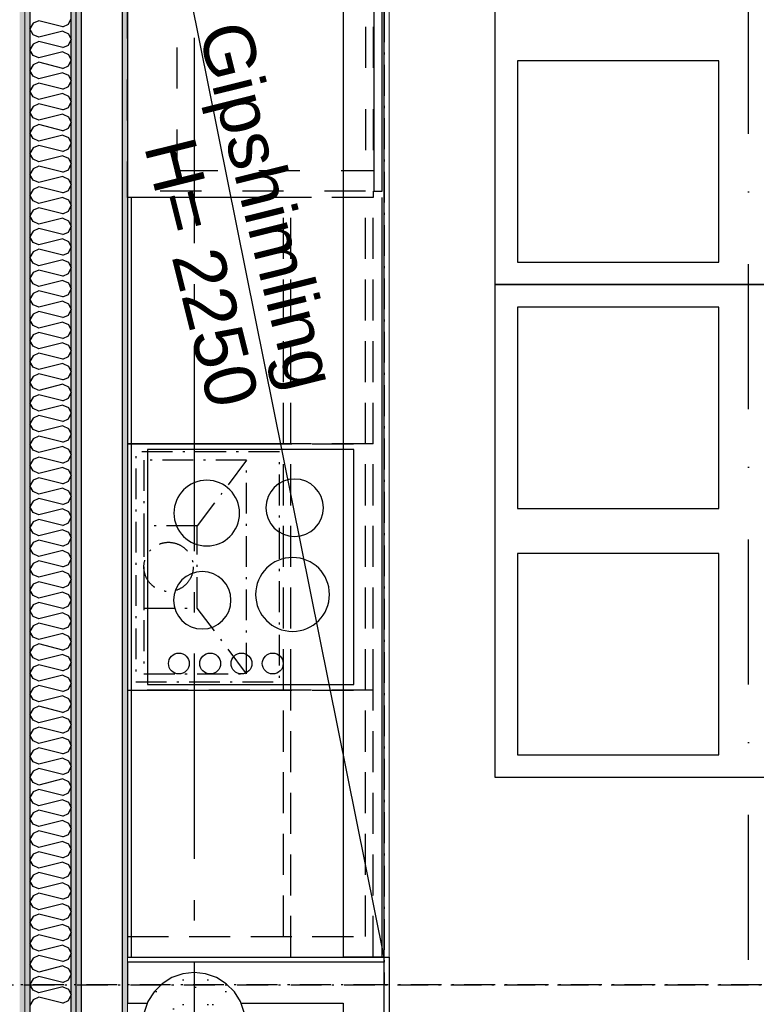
# Model space of a CAD drawing. Header units: millimetres. Extents: x -117798 to 93698, y -182207 to 252400.
# Tile 247 of 256: x -67898 to -66104, y -8369 to -5972. Entities that reach past the tile are written whole.
import ezdxf
from ezdxf.enums import TextEntityAlignment as Align

# ---------------------------------------------------------------- set-up
doc = ezdxf.new("R2010")
doc.units = ezdxf.units.MM
doc.header["$LTSCALE"] = 0.5
doc.header["$MEASUREMENT"] = 0
for name, pattern in [('Akselinje', [1500, 1000, -200, 100, -200]), ('Over snittplan', [260, 150, -50, 10, -50]), ('PLINE', [0]), ('Prikk & stiplet', [1340.555525, 705.555534, -352.777767, 0, -282.222223]), ('Stipling', [400, 200, -200]), ('Under snittplan', [300, 200, -100])]:
    doc.linetypes.add(name, pattern=pattern)
for name, color, linetype in [('222- Søyler', 7, 'Continuous'), ('222- Søyler  (Skravur)', 7, 'Continuous'), ('223- Bjelker', 7, 'Continuous'), ('242- Ikke-bærende innervegger (Skravur)(Nye konstruksjoner)', 7, 'Continuous'), ('242- Ikke-bærende innervegger(Nye konstruksjoner)', 7, 'Continuous'), ('245- Skjørt (Skravur)(Nye konstruksjoner)', 7, 'Continuous'), ('245- Skjørt(Nye konstruksjoner)', 7, 'Continuous'), ('246- Kledning og overflate (innervegger)(Nye konstruksjoner)', 7, 'Continuous'), ('256- Faste himlinger og overflatebehandling(Nye konstruksjoner)', 7, 'Continuous'), ('273- Kjøkkeninnredning(Nye konstruksjoner)', 7, 'Continuous'), ('82-- Modullinjer', 7, 'Continuous'), ('852- Snittmarkør', 7, 'Continuous'), ('862- M___Nettoareal(Nye konstruksjoner)', 7, 'Continuous'), ('862- M___Nettoareal(Polylinje)(Nye konstruksjoner)', 7, 'Continuous'), ('862- M___Nettoareal(Tekst)(Nye konstruksjoner)', 7, 'Continuous')]:
    doc.layers.add(name, color=color, linetype=linetype)
doc.layers.add('236- Innvendig kledning og overflate(Nye konstruksjoner)', color=7, linetype='Continuous', lineweight=0)
doc.styles.add('GENERATED_STYLE_1', font='arial.ttf')
doc.styles.add('GENERATED_STYLE_4', font='arial.ttf')
pattern_1 = [(270, (0, 0), (86.60254, 0), [0, -50]), (270, (43.3, -25), (86.60254, 0), [0, -50])]
pattern_2 = [(180, (0, 0), (0, 86.60254), [0, -50]), (180, (-25, -43.3), (0, 86.60254), [0, -50])]
pattern_3 = [(90, (0, 0), (-86.60254, 0), [0, -50]), (90, (-43.3, 25), (-86.60254, 0), [0, -50])]

# ---------------------------------------------------------------- blocks, each defined once
blk = doc.blocks.new('Personal_A-203_8', base_point=(-63784.6, -7535.4))
at = {"layer": '862- M___Nettoareal(Polylinje)(Nye konstruksjoner)', "linetype": 'PLINE', "flags": 128}
blk.add_lwpolyline([(-67635.7, -5151.9), (-67635.7, -8254.4), (-66998.2, -8254.4), (-66998.2, -8579.4), (-67635.7, -8579.4), (-67635.7, -11724.4), (-66998.2, -11724.4), (-66998.2, -11954.4), (-61678.2, -11954.4), (-61678.2, -11916.9), (-61540.7, -11916.9), (-61540.7, -8516.9), (-61678.2, -8516.9), (-61678.2, -8316.9), (-61540.7, -8316.9), (-61540.7, -4916.9), (-61678.2, -4916.9), (-61678.2, -4716.9), (-61540.7, -4716.9), (-61540.7, -3686.9), (-66305.1, -3686.9), (-67007.4, -5151.9)], close=True, dxfattribs=at)
at = {"layer": '862- M___Nettoareal(Tekst)(Nye konstruksjoner)', "style": 'GENERATED_STYLE_1'}
for tag, height, p in [('DUMMY_862', 150, (-63902.5, -7129.5)), ('ROOM_NAME', 150, (-63902.5, -7975.7)), ('DUMMY_861', 100, (-64059.6, -7575.4)), ('ROOM_NUMBER', 100, (-64059.6, -7964.2)), ('DUMMY_863', 100, (-63666.7, -7941.4))]:
    blk.add_attdef(tag, text='', height=height, rotation=90, dxfattribs=at).set_placement(p, align=Align.TOP_LEFT)
blk = doc.blocks.new('*X259')
at = {"layer": '242- Ikke-bærende innervegger (Skravur)(Nye konstruksjoner)', "linetype": 'PLINE'}
for p, q in [((-67779.7, -5983), (-67773.2, -5969.1)), ((-67865.5, -5980.6), (-67873.2, -5994.4)), ((-67851.9, -5974.5), (-67865.5, -5980.6)), ((-67793.2, -5989.1), (-67851.9, -5974.5)), ((-67793.2, -5989.1), (-67779.7, -5983)), ((-67865.5, -6008.3), (-67873.2, -5994.4)), ((-67851.9, -6014.4), (-67865.5, -6008.3)), ((-67793.2, -5999.8), (-67851.9, -6014.4)), ((-67793.2, -5999.8), (-67779.7, -6005.9)), ((-67779.7, -6005.9), (-67773.2, -6019.7)), ((-67865.5, -6031.2), (-67873.2, -6045)), ((-67851.9, -6025), (-67865.5, -6031.2)), ((-67793.2, -6039.7), (-67851.9, -6025)), ((-67793.2, -6039.7), (-67779.7, -6033.5)), ((-67779.7, -6033.5), (-67773.2, -6019.7)), ((-67865.5, -6058.8), (-67873.2, -6045)), ((-67851.9, -6065), (-67865.5, -6058.8)), ((-67793.2, -6050.3), (-67851.9, -6065)), ((-67793.2, -6050.3), (-67779.7, -6056.5)), ((-67779.7, -6056.5), (-67773.2, -6070.3)), ((-67865.5, -6081.8), (-67873.2, -6095.6)), ((-67851.9, -6075.6), (-67865.5, -6081.8)), ((-67793.2, -6090.3), (-67851.9, -6075.6)), ((-67793.2, -6090.3), (-67779.7, -6084.1)), ((-67779.7, -6084.1), (-67773.2, -6070.3)), ((-67865.5, -6109.4), (-67873.2, -6095.6)), ((-67851.9, -6115.6), (-67865.5, -6109.4)), ((-67793.2, -6100.9), (-67851.9, -6115.6)), ((-67793.2, -6100.9), (-67779.7, -6107.1)), ((-67779.7, -6107.1), (-67773.2, -6120.9)), ((-67865.5, -6132.4), (-67873.2, -6146.2)), ((-67851.9, -6126.2), (-67865.5, -6132.4)), ((-67793.2, -6140.9), (-67851.9, -6126.2)), ((-67793.2, -6140.9), (-67779.7, -6134.7)), ((-67779.7, -6134.7), (-67773.2, -6120.9)), ((-67865.5, -6160), (-67873.2, -6146.2)), ((-67851.9, -6166.2), (-67865.5, -6160)), ((-67793.2, -6151.5), (-67851.9, -6166.2)), ((-67793.2, -6151.5), (-67779.7, -6157.7)), ((-67779.7, -6157.7), (-67773.2, -6171.5)), ((-67865.5, -6183), (-67873.2, -6196.8)), ((-67851.9, -6176.8), (-67865.5, -6183)), ((-67793.2, -6191.5), (-67851.9, -6176.8)), ((-67793.2, -6191.5), (-67779.7, -6185.3)), ((-67779.7, -6185.3), (-67773.2, -6171.5)), ((-67865.5, -6210.6), (-67873.2, -6196.8)), ((-67793.2, -6202.1), (-67851.9, -6216.8)), ((-67793.2, -6202.1), (-67779.7, -6208.3)), ((-67779.7, -6208.3), (-67773.2, -6222.1)), ((-67865.5, -6233.6), (-67873.2, -6247.4)), ((-67851.9, -6216.8), (-67865.5, -6210.6)), ((-67851.9, -6227.4), (-67865.5, -6233.6)), ((-67793.2, -6242.1), (-67851.9, -6227.4)), ((-67779.7, -6235.9), (-67773.2, -6222.1)), ((-67865.5, -6261.2), (-67873.2, -6247.4)), ((-67793.2, -6252.7), (-67851.9, -6267.3)), ((-67793.2, -6242.1), (-67779.7, -6235.9)), ((-67793.2, -6252.7), (-67779.7, -6258.8)), ((-67851.9, -6267.3), (-67865.5, -6261.2)), ((-67851.9, -6278), (-67865.5, -6284.1)), ((-67793.2, -6292.6), (-67851.9, -6278)), ((-67779.7, -6258.8), (-67773.2, -6272.7)), ((-67779.7, -6286.5), (-67773.2, -6272.7)), ((-67865.5, -6284.1), (-67873.2, -6298)), ((-67865.5, -6311.8), (-67873.2, -6298)), ((-67793.2, -6303.3), (-67851.9, -6317.9)), ((-67793.2, -6292.6), (-67779.7, -6286.5)), ((-67793.2, -6303.3), (-67779.7, -6309.4)), ((-67851.9, -6317.9), (-67865.5, -6311.8)), ((-67851.9, -6328.6), (-67865.5, -6334.7)), ((-67793.2, -6343.2), (-67851.9, -6328.6)), ((-67779.7, -6309.4), (-67773.2, -6323.2)), ((-67779.7, -6337.1), (-67773.2, -6323.2)), ((-67865.5, -6334.7), (-67873.2, -6348.5)), ((-67865.5, -6362.4), (-67873.2, -6348.5)), ((-67793.2, -6343.2), (-67779.7, -6337.1)), ((-67851.9, -6368.5), (-67865.5, -6362.4)), ((-67793.2, -6353.9), (-67851.9, -6368.5)), ((-67793.2, -6353.9), (-67779.7, -6360)), ((-67779.7, -6360), (-67773.2, -6373.8)), ((-67779.7, -6387.6), (-67773.2, -6373.8)), ((-67865.5, -6385.3), (-67873.2, -6399.1)), ((-67865.5, -6412.9), (-67873.2, -6399.1)), ((-67851.9, -6379.1), (-67865.5, -6385.3)), ((-67793.2, -6393.8), (-67851.9, -6379.1)), ((-67793.2, -6393.8), (-67779.7, -6387.6)), ((-67851.9, -6419.1), (-67865.5, -6412.9)), ((-67793.2, -6404.4), (-67851.9, -6419.1)), ((-67793.2, -6404.4), (-67779.7, -6410.6)), ((-67779.7, -6410.6), (-67773.2, -6424.4)), ((-67779.7, -6438.2), (-67773.2, -6424.4)), ((-67865.5, -6435.9), (-67873.2, -6449.7)), ((-67851.9, -6429.7), (-67865.5, -6435.9)), ((-67793.2, -6444.4), (-67851.9, -6429.7)), ((-67793.2, -6444.4), (-67779.7, -6438.2)), ((-67865.5, -6463.5), (-67873.2, -6449.7)), ((-67851.9, -6469.7), (-67865.5, -6463.5)), ((-67793.2, -6455), (-67851.9, -6469.7)), ((-67793.2, -6455), (-67779.7, -6461.2)), ((-67779.7, -6461.2), (-67773.2, -6475)), ((-67865.5, -6486.5), (-67873.2, -6500.3)), ((-67851.9, -6480.3), (-67865.5, -6486.5)), ((-67793.2, -6495), (-67851.9, -6480.3)), ((-67793.2, -6495), (-67779.7, -6488.8)), ((-67779.7, -6488.8), (-67773.2, -6475)), ((-67865.5, -6514.1), (-67873.2, -6500.3)), ((-67851.9, -6520.3), (-67865.5, -6514.1)), ((-67793.2, -6505.6), (-67851.9, -6520.3)), ((-67793.2, -6505.6), (-67779.7, -6511.8)), ((-67779.7, -6511.8), (-67773.2, -6525.6)), ((-67865.5, -6537.1), (-67873.2, -6550.9)), ((-67851.9, -6530.9), (-67865.5, -6537.1)), ((-67793.2, -6545.6), (-67851.9, -6530.9)), ((-67793.2, -6545.6), (-67779.7, -6539.4)), ((-67779.7, -6539.4), (-67773.2, -6525.6)), ((-67865.5, -6564.7), (-67873.2, -6550.9)), ((-67851.9, -6570.9), (-67865.5, -6564.7)), ((-67793.2, -6556.2), (-67851.9, -6570.9)), ((-67793.2, -6556.2), (-67779.7, -6562.4)), ((-67779.7, -6562.4), (-67773.2, -6576.2)), ((-67865.5, -6587.7), (-67873.2, -6601.5)), ((-67851.9, -6581.5), (-67865.5, -6587.7)), ((-67793.2, -6596.2), (-67851.9, -6581.5)), ((-67793.2, -6596.2), (-67779.7, -6590)), ((-67779.7, -6590), (-67773.2, -6576.2)), ((-67865.5, -6615.3), (-67873.2, -6601.5)), ((-67851.9, -6621.4), (-67865.5, -6615.3)), ((-67793.2, -6606.8), (-67851.9, -6621.4)), ((-67793.2, -6606.8), (-67779.7, -6612.9)), ((-67779.7, -6612.9), (-67773.2, -6626.8)), ((-67865.5, -6638.2), (-67873.2, -6652.1)), ((-67851.9, -6632.1), (-67865.5, -6638.2)), ((-67793.2, -6646.7), (-67851.9, -6632.1)), ((-67793.2, -6646.7), (-67779.7, -6640.6)), ((-67779.7, -6640.6), (-67773.2, -6626.8)), ((-67865.5, -6665.9), (-67873.2, -6652.1)), ((-67793.2, -6657.4), (-67851.9, -6672)), ((-67793.2, -6657.4), (-67779.7, -6663.5)), ((-67779.7, -6663.5), (-67773.2, -6677.3)), ((-67865.5, -6688.8), (-67873.2, -6702.6)), ((-67851.9, -6672), (-67865.5, -6665.9)), ((-67851.9, -6682.7), (-67865.5, -6688.8)), ((-67793.2, -6697.3), (-67851.9, -6682.7)), ((-67779.7, -6691.2), (-67773.2, -6677.3)), ((-67865.5, -6716.5), (-67873.2, -6702.6)), ((-67793.2, -6708), (-67851.9, -6722.6)), ((-67793.2, -6697.3), (-67779.7, -6691.2)), ((-67793.2, -6708), (-67779.7, -6714.1)), ((-67851.9, -6722.6), (-67865.5, -6716.5)), ((-67851.9, -6733.2), (-67865.5, -6739.4)), ((-67793.2, -6747.9), (-67851.9, -6733.2)), ((-67779.7, -6714.1), (-67773.2, -6727.9)), ((-67779.7, -6741.8), (-67773.2, -6727.9)), ((-67865.5, -6739.4), (-67873.2, -6753.2)), ((-67865.5, -6767), (-67873.2, -6753.2)), ((-67793.2, -6758.5), (-67851.9, -6773.2)), ((-67793.2, -6747.9), (-67779.7, -6741.8)), ((-67793.2, -6758.5), (-67779.7, -6764.7)), ((-67851.9, -6773.2), (-67865.5, -6767)), ((-67851.9, -6783.8), (-67865.5, -6790)), ((-67793.2, -6798.5), (-67851.9, -6783.8)), ((-67779.7, -6764.7), (-67773.2, -6778.5)), ((-67779.7, -6792.3), (-67773.2, -6778.5)), ((-67865.5, -6790), (-67873.2, -6803.8)), ((-67865.5, -6817.6), (-67873.2, -6803.8)), ((-67793.2, -6809.1), (-67851.9, -6823.8)), ((-67793.2, -6798.5), (-67779.7, -6792.3)), ((-67793.2, -6809.1), (-67779.7, -6815.3)), ((-67851.9, -6823.8), (-67865.5, -6817.6)), ((-67779.7, -6815.3), (-67773.2, -6829.1)), ((-67779.7, -6842.9), (-67773.2, -6829.1)), ((-67865.5, -6840.6), (-67873.2, -6854.4)), ((-67865.5, -6868.2), (-67873.2, -6854.4)), ((-67851.9, -6834.4), (-67865.5, -6840.6)), ((-67793.2, -6849.1), (-67851.9, -6834.4)), ((-67793.2, -6849.1), (-67779.7, -6842.9)), ((-67851.9, -6874.4), (-67865.5, -6868.2)), ((-67793.2, -6859.7), (-67851.9, -6874.4)), ((-67793.2, -6859.7), (-67779.7, -6865.9)), ((-67779.7, -6865.9), (-67773.2, -6879.7)), ((-67779.7, -6893.5), (-67773.2, -6879.7)), ((-67865.5, -6891.2), (-67873.2, -6905)), ((-67865.5, -6918.8), (-67873.2, -6905)), ((-67851.9, -6885), (-67865.5, -6891.2)), ((-67793.2, -6899.7), (-67851.9, -6885)), ((-67793.2, -6899.7), (-67779.7, -6893.5)), ((-67851.9, -6925), (-67865.5, -6918.8)), ((-67793.2, -6910.3), (-67851.9, -6925)), ((-67793.2, -6910.3), (-67779.7, -6916.5)), ((-67779.7, -6916.5), (-67773.2, -6930.3)), ((-67865.5, -6941.8), (-67873.2, -6955.6)), ((-67851.9, -6935.6), (-67865.5, -6941.8)), ((-67793.2, -6950.3), (-67851.9, -6935.6)), ((-67793.2, -6950.3), (-67779.7, -6944.1)), ((-67779.7, -6944.1), (-67773.2, -6930.3)), ((-67865.5, -6969.4), (-67873.2, -6955.6)), ((-67851.9, -6975.6), (-67865.5, -6969.4)), ((-67793.2, -6960.9), (-67851.9, -6975.6)), ((-67793.2, -6960.9), (-67779.7, -6967.1)), ((-67779.7, -6967.1), (-67773.2, -6980.9)), ((-67865.5, -6992.3), (-67873.2, -7006.2)), ((-67851.9, -6986.2), (-67865.5, -6992.3)), ((-67793.2, -7000.8), (-67851.9, -6986.2)), ((-67793.2, -7000.8), (-67779.7, -6994.7)), ((-67779.7, -6994.7), (-67773.2, -6980.9)), ((-67865.5, -7020), (-67873.2, -7006.2)), ((-67851.9, -7026.1), (-67865.5, -7020)), ((-67793.2, -7011.5), (-67851.9, -7026.1)), ((-67793.2, -7011.5), (-67779.7, -7017.6)), ((-67779.7, -7017.6), (-67773.2, -7031.5)), ((-67865.5, -7042.9), (-67873.2, -7056.7)), ((-67851.9, -7036.8), (-67865.5, -7042.9)), ((-67793.2, -7051.4), (-67851.9, -7036.8)), ((-67793.2, -7051.4), (-67779.7, -7045.3)), ((-67779.7, -7045.3), (-67773.2, -7031.5)), ((-67865.5, -7070.6), (-67873.2, -7056.7)), ((-67851.9, -7076.7), (-67865.5, -7070.6)), ((-67793.2, -7062.1), (-67851.9, -7076.7)), ((-67793.2, -7062.1), (-67779.7, -7068.2)), ((-67779.7, -7068.2), (-67773.2, -7082)), ((-67865.5, -7093.5), (-67873.2, -7107.3)), ((-67851.9, -7087.4), (-67865.5, -7093.5)), ((-67793.2, -7102), (-67851.9, -7087.4)), ((-67793.2, -7102), (-67779.7, -7095.9)), ((-67779.7, -7095.9), (-67773.2, -7082)), ((-67865.5, -7121.1), (-67873.2, -7107.3)), ((-67793.2, -7112.6), (-67851.9, -7127.3)), ((-67793.2, -7112.6), (-67779.7, -7118.8)), ((-67779.7, -7118.8), (-67773.2, -7132.6)), ((-67865.5, -7144.1), (-67873.2, -7157.9)), ((-67851.9, -7127.3), (-67865.5, -7121.1)), ((-67851.9, -7137.9), (-67865.5, -7144.1)), ((-67793.2, -7152.6), (-67851.9, -7137.9)), ((-67779.7, -7146.4), (-67773.2, -7132.6)), ((-67865.5, -7171.7), (-67873.2, -7157.9)), ((-67793.2, -7163.2), (-67851.9, -7177.9)), ((-67793.2, -7152.6), (-67779.7, -7146.4)), ((-67793.2, -7163.2), (-67779.7, -7169.4)), ((-67851.9, -7177.9), (-67865.5, -7171.7)), ((-67851.9, -7188.5), (-67865.5, -7194.7)), ((-67793.2, -7203.2), (-67851.9, -7188.5)), ((-67779.7, -7169.4), (-67773.2, -7183.2)), ((-67779.7, -7197), (-67773.2, -7183.2)), ((-67865.5, -7194.7), (-67873.2, -7208.5)), ((-67865.5, -7222.3), (-67873.2, -7208.5)), ((-67793.2, -7213.8), (-67851.9, -7228.5)), ((-67793.2, -7203.2), (-67779.7, -7197)), ((-67793.2, -7213.8), (-67779.7, -7220)), ((-67851.9, -7228.5), (-67865.5, -7222.3)), ((-67851.9, -7239.1), (-67865.5, -7245.3)), ((-67793.2, -7253.8), (-67851.9, -7239.1)), ((-67779.7, -7220), (-67773.2, -7233.8)), ((-67779.7, -7247.6), (-67773.2, -7233.8)), ((-67865.5, -7245.3), (-67873.2, -7259.1)), ((-67865.5, -7272.9), (-67873.2, -7259.1)), ((-67793.2, -7264.4), (-67851.9, -7279.1)), ((-67793.2, -7253.8), (-67779.7, -7247.6)), ((-67793.2, -7264.4), (-67779.7, -7270.6)), ((-67851.9, -7279.1), (-67865.5, -7272.9)), ((-67779.7, -7270.6), (-67773.2, -7284.4)), ((-67779.7, -7298.2), (-67773.2, -7284.4)), ((-67865.5, -7295.9), (-67873.2, -7309.7)), ((-67865.5, -7323.5), (-67873.2, -7309.7)), ((-67851.9, -7289.7), (-67865.5, -7295.9)), ((-67793.2, -7304.4), (-67851.9, -7289.7)), ((-67793.2, -7304.4), (-67779.7, -7298.2)), ((-67851.9, -7329.7), (-67865.5, -7323.5)), ((-67793.2, -7315), (-67851.9, -7329.7)), ((-67793.2, -7315), (-67779.7, -7321.2)), ((-67779.7, -7321.2), (-67773.2, -7335)), ((-67779.7, -7348.8), (-67773.2, -7335)), ((-67865.5, -7346.4), (-67873.2, -7360.3)), ((-67865.5, -7374.1), (-67873.2, -7360.3)), ((-67851.9, -7340.3), (-67865.5, -7346.4)), ((-67793.2, -7354.9), (-67851.9, -7340.3)), ((-67793.2, -7354.9), (-67779.7, -7348.8)), ((-67851.9, -7380.2), (-67865.5, -7374.1)), ((-67793.2, -7365.6), (-67851.9, -7380.2)), ((-67793.2, -7365.6), (-67779.7, -7371.7)), ((-67779.7, -7371.7), (-67773.2, -7385.6)), ((-67865.5, -7397), (-67873.2, -7410.8)), ((-67851.9, -7390.9), (-67865.5, -7397)), ((-67793.2, -7405.5), (-67851.9, -7390.9)), ((-67793.2, -7405.5), (-67779.7, -7399.4)), ((-67779.7, -7399.4), (-67773.2, -7385.6)), ((-67865.5, -7424.7), (-67873.2, -7410.8)), ((-67851.9, -7430.8), (-67865.5, -7424.7)), ((-67793.2, -7416.2), (-67851.9, -7430.8)), ((-67793.2, -7416.2), (-67779.7, -7422.3)), ((-67779.7, -7422.3), (-67773.2, -7436.1)), ((-67865.5, -7447.6), (-67873.2, -7461.4)), ((-67851.9, -7441.5), (-67865.5, -7447.6)), ((-67793.2, -7456.1), (-67851.9, -7441.5)), ((-67793.2, -7456.1), (-67779.7, -7450)), ((-67779.7, -7450), (-67773.2, -7436.1)), ((-67865.5, -7475.2), (-67873.2, -7461.4)), ((-67851.9, -7481.4), (-67865.5, -7475.2)), ((-67793.2, -7466.7), (-67851.9, -7481.4)), ((-67793.2, -7466.7), (-67779.7, -7472.9)), ((-67779.7, -7472.9), (-67773.2, -7486.7)), ((-67865.5, -7498.2), (-67873.2, -7512)), ((-67851.9, -7492), (-67865.5, -7498.2)), ((-67793.2, -7506.7), (-67851.9, -7492)), ((-67793.2, -7506.7), (-67779.7, -7500.5)), ((-67779.7, -7500.5), (-67773.2, -7486.7)), ((-67865.5, -7525.8), (-67873.2, -7512)), ((-67851.9, -7532), (-67865.5, -7525.8)), ((-67793.2, -7517.3), (-67851.9, -7532)), ((-67793.2, -7517.3), (-67779.7, -7523.5)), ((-67779.7, -7523.5), (-67773.2, -7537.3)), ((-67865.5, -7548.8), (-67873.2, -7562.6)), ((-67851.9, -7542.6), (-67865.5, -7548.8)), ((-67793.2, -7557.3), (-67851.9, -7542.6)), ((-67793.2, -7557.3), (-67779.7, -7551.1)), ((-67779.7, -7551.1), (-67773.2, -7537.3)), ((-67865.5, -7576.4), (-67873.2, -7562.6)), ((-67851.9, -7582.6), (-67865.5, -7576.4)), ((-67793.2, -7567.9), (-67851.9, -7582.6)), ((-67793.2, -7567.9), (-67779.7, -7574.1)), ((-67779.7, -7574.1), (-67773.2, -7587.9)), ((-67865.5, -7599.4), (-67873.2, -7613.2)), ((-67851.9, -7593.2), (-67865.5, -7599.4)), ((-67793.2, -7607.9), (-67851.9, -7593.2)), ((-67779.7, -7601.7), (-67773.2, -7587.9)), ((-67865.5, -7627), (-67873.2, -7613.2)), ((-67793.2, -7618.5), (-67851.9, -7633.2)), ((-67793.2, -7607.9), (-67779.7, -7601.7)), ((-67793.2, -7618.5), (-67779.7, -7624.7)), ((-67851.9, -7633.2), (-67865.5, -7627)), ((-67851.9, -7643.8), (-67865.5, -7650)), ((-67793.2, -7658.5), (-67851.9, -7643.8)), ((-67779.7, -7624.7), (-67773.2, -7638.5)), ((-67779.7, -7652.3), (-67773.2, -7638.5)), ((-67865.5, -7650), (-67873.2, -7663.8)), ((-67865.5, -7677.6), (-67873.2, -7663.8)), ((-67793.2, -7669.1), (-67851.9, -7683.8)), ((-67793.2, -7658.5), (-67779.7, -7652.3)), ((-67793.2, -7669.1), (-67779.7, -7675.3)), ((-67851.9, -7683.8), (-67865.5, -7677.6)), ((-67851.9, -7694.4), (-67865.5, -7700.5)), ((-67793.2, -7709), (-67851.9, -7694.4)), ((-67779.7, -7675.3), (-67773.2, -7689.1)), ((-67779.7, -7702.9), (-67773.2, -7689.1)), ((-67865.5, -7700.5), (-67873.2, -7714.4)), ((-67865.5, -7728.2), (-67873.2, -7714.4)), ((-67793.2, -7719.7), (-67851.9, -7734.3)), ((-67793.2, -7709), (-67779.7, -7702.9)), ((-67793.2, -7719.7), (-67779.7, -7725.8)), ((-67851.9, -7734.3), (-67865.5, -7728.2)), ((-67779.7, -7725.8), (-67773.2, -7739.7)), ((-67779.7, -7753.5), (-67773.2, -7739.7)), ((-67865.5, -7751.1), (-67873.2, -7764.9)), ((-67865.5, -7778.8), (-67873.2, -7764.9)), ((-67851.9, -7745), (-67865.5, -7751.1)), ((-67793.2, -7759.6), (-67851.9, -7745)), ((-67793.2, -7759.6), (-67779.7, -7753.5)), ((-67851.9, -7784.9), (-67865.5, -7778.8)), ((-67793.2, -7770.3), (-67851.9, -7784.9)), ((-67793.2, -7770.3), (-67779.7, -7776.4)), ((-67779.7, -7776.4), (-67773.2, -7790.2)), ((-67779.7, -7804.1), (-67773.2, -7790.2)), ((-67865.5, -7801.7), (-67873.2, -7815.5)), ((-67865.5, -7829.3), (-67873.2, -7815.5)), ((-67851.9, -7795.6), (-67865.5, -7801.7)), ((-67793.2, -7810.2), (-67851.9, -7795.6)), ((-67793.2, -7810.2), (-67779.7, -7804.1)), ((-67851.9, -7835.5), (-67865.5, -7829.3)), ((-67793.2, -7820.8), (-67851.9, -7835.5)), ((-67793.2, -7820.8), (-67779.7, -7827)), ((-67779.7, -7827), (-67773.2, -7840.8)), ((-67865.5, -7852.3), (-67873.2, -7866.1)), ((-67851.9, -7846.1), (-67865.5, -7852.3)), ((-67793.2, -7860.8), (-67851.9, -7846.1)), ((-67793.2, -7860.8), (-67779.7, -7854.6)), ((-67779.7, -7854.6), (-67773.2, -7840.8)), ((-67865.5, -7879.9), (-67873.2, -7866.1)), ((-67851.9, -7886.1), (-67865.5, -7879.9)), ((-67793.2, -7871.4), (-67851.9, -7886.1)), ((-67793.2, -7871.4), (-67779.7, -7877.6)), ((-67779.7, -7877.6), (-67773.2, -7891.4)), ((-67865.5, -7902.9), (-67873.2, -7916.7)), ((-67851.9, -7896.7), (-67865.5, -7902.9)), ((-67793.2, -7911.4), (-67851.9, -7896.7)), ((-67793.2, -7911.4), (-67779.7, -7905.2)), ((-67779.7, -7905.2), (-67773.2, -7891.4)), ((-67865.5, -7930.5), (-67873.2, -7916.7)), ((-67851.9, -7936.7), (-67865.5, -7930.5)), ((-67793.2, -7922), (-67851.9, -7936.7)), ((-67793.2, -7922), (-67779.7, -7928.2)), ((-67779.7, -7928.2), (-67773.2, -7942)), ((-67865.5, -7953.5), (-67873.2, -7967.3)), ((-67851.9, -7947.3), (-67865.5, -7953.5)), ((-67793.2, -7962), (-67851.9, -7947.3)), ((-67793.2, -7962), (-67779.7, -7955.8)), ((-67779.7, -7955.8), (-67773.2, -7942)), ((-67865.5, -7981.1), (-67873.2, -7967.3)), ((-67851.9, -7987.3), (-67865.5, -7981.1)), ((-67793.2, -7972.6), (-67851.9, -7987.3)), ((-67793.2, -7972.6), (-67779.7, -7978.8)), ((-67779.7, -7978.8), (-67773.2, -7992.6)), ((-67865.5, -8004.1), (-67873.2, -8017.9)), ((-67851.9, -7997.9), (-67865.5, -8004.1)), ((-67793.2, -8012.6), (-67851.9, -7997.9)), ((-67793.2, -8012.6), (-67779.7, -8006.4)), ((-67779.7, -8006.4), (-67773.2, -7992.6)), ((-67865.5, -8031.7), (-67873.2, -8017.9)), ((-67851.9, -8037.9), (-67865.5, -8031.7)), ((-67793.2, -8023.2), (-67851.9, -8037.9)), ((-67793.2, -8023.2), (-67779.7, -8029.4)), ((-67779.7, -8029.4), (-67773.2, -8043.2)), ((-67865.5, -8054.7), (-67873.2, -8068.5)), ((-67851.9, -8048.5), (-67865.5, -8054.7)), ((-67793.2, -8063.2), (-67851.9, -8048.5)), ((-67779.7, -8057), (-67773.2, -8043.2)), ((-67865.5, -8082.3), (-67873.2, -8068.5)), ((-67793.2, -8073.8), (-67851.9, -8088.4)), ((-67793.2, -8063.2), (-67779.7, -8057)), ((-67793.2, -8073.8), (-67779.7, -8079.9)), ((-67779.7, -8079.9), (-67773.2, -8093.8)), ((-67851.9, -8088.4), (-67865.5, -8082.3)), ((-67851.9, -8099.1), (-67865.5, -8105.2)), ((-67793.2, -8113.7), (-67851.9, -8099.1)), ((-67779.7, -8107.6), (-67773.2, -8093.8)), ((-67865.5, -8105.2), (-67873.2, -8119.1)), ((-67865.5, -8132.9), (-67873.2, -8119.1)), ((-67793.2, -8124.4), (-67851.9, -8139)), ((-67793.2, -8113.7), (-67779.7, -8107.6)), ((-67793.2, -8124.4), (-67779.7, -8130.5)), ((-67851.9, -8139), (-67865.5, -8132.9)), ((-67851.9, -8149.7), (-67865.5, -8155.8)), ((-67793.2, -8164.3), (-67851.9, -8149.7)), ((-67779.7, -8130.5), (-67773.2, -8144.3)), ((-67779.7, -8158.2), (-67773.2, -8144.3)), ((-67865.5, -8155.8), (-67873.2, -8169.6)), ((-67865.5, -8183.5), (-67873.2, -8169.6)), ((-67793.2, -8175), (-67851.9, -8189.6)), ((-67793.2, -8164.3), (-67779.7, -8158.2)), ((-67793.2, -8175), (-67779.7, -8181.1)), ((-67851.9, -8189.6), (-67865.5, -8183.5)), ((-67779.7, -8181.1), (-67773.2, -8194.9)), ((-67779.7, -8208.7), (-67773.2, -8194.9)), ((-67865.5, -8206.4), (-67873.2, -8220.2)), ((-67865.5, -8234), (-67873.2, -8220.2)), ((-67851.9, -8200.2), (-67865.5, -8206.4)), ((-67793.2, -8214.9), (-67851.9, -8200.2)), ((-67793.2, -8214.9), (-67779.7, -8208.7)), ((-67851.9, -8240.2), (-67865.5, -8234)), ((-67793.2, -8225.5), (-67851.9, -8240.2)), ((-67793.2, -8225.5), (-67779.7, -8231.7)), ((-67779.7, -8231.7), (-67773.2, -8245.5)), ((-67779.7, -8259.3), (-67773.2, -8245.5)), ((-67865.5, -8257), (-67873.2, -8270.8)), ((-67865.5, -8284.6), (-67873.2, -8270.8)), ((-67851.9, -8250.8), (-67865.5, -8257)), ((-67793.2, -8265.5), (-67851.9, -8250.8)), ((-67793.2, -8265.5), (-67779.7, -8259.3)), ((-67851.9, -8290.8), (-67865.5, -8284.6)), ((-67793.2, -8276.1), (-67851.9, -8290.8)), ((-67793.2, -8276.1), (-67779.7, -8282.3)), ((-67779.7, -8282.3), (-67773.2, -8296.1)), ((-67865.5, -8307.6), (-67873.2, -8321.4)), ((-67851.9, -8301.4), (-67865.5, -8307.6)), ((-67793.2, -8316.1), (-67851.9, -8301.4)), ((-67793.2, -8316.1), (-67779.7, -8309.9)), ((-67779.7, -8309.9), (-67773.2, -8296.1)), ((-67865.5, -8335.2), (-67873.2, -8321.4)), ((-67851.9, -8341.4), (-67865.5, -8335.2)), ((-67793.2, -8326.7), (-67851.9, -8341.4)), ((-67793.2, -8326.7), (-67779.7, -8332.9)), ((-67779.7, -8332.9), (-67773.2, -8346.7)), ((-67865.5, -8358.2), (-67873.2, -8372)), ((-67851.9, -8352), (-67865.5, -8358.2)), ((-67793.2, -8366.7), (-67851.9, -8352)), ((-67793.2, -8366.7), (-67779.7, -8360.5)), ((-67779.7, -8360.5), (-67773.2, -8346.7))]:
    blk.add_line(p, q, dxfattribs=at)
blk = doc.blocks.new('Elektrisk koketopp[80]', base_point=(-67586.7, -7018.4))
at = {"layer": '273- Kjøkkeninnredning(Nye konstruksjoner)', "linetype": 'PLINE'}
for p, q in [((-67084.7, -7018.4), (-67586.7, -7018.4)), ((-67586.7, -7018.4), (-67586.7, -7590.4)), ((-67084.7, -7590.4), (-67084.7, -7018.4)), ((-67586.7, -7590.4), (-67084.7, -7590.4))]:
    blk.add_line(p, q, dxfattribs=at)
for centre in [(-67510.5, -7539.6), (-67434.3, -7539.6), (-67358.1, -7539.6), (-67281.9, -7539.6)]:
    blk.add_circle(centre, 25.4, dxfattribs=at)
for centre, radius, start, end in [((-67442.7, -7173.4), 80, 90, 270), ((-67442.7, -7173.4), 80, 270, 90), ((-67228.7, -7160.4), 70, 90, 270), ((-67228.7, -7160.4), 70, 270, 90), ((-67233.7, -7371.4), 90, 90, 270), ((-67233.7, -7371.4), 90, 270, 90), ((-67453.7, -7385.4), 70, 90, 270), ((-67453.7, -7385.4), 70, 270, 90)]:
    blk.add_arc(centre, radius, start, end, dxfattribs=at)
blk = doc.blocks.new('Underskap[177]', base_point=(-67635.7, -7604.4))
at = {"layer": '273- Kjøkkeninnredning(Nye konstruksjoner)', "linetype": 'Under snittplan'}
for p, q in [((-67037.7, -7004.4), (-67635.7, -7004.4)), ((-67635.7, -7004.4), (-67635.7, -7604.4)), ((-67055.7, -7604.4), (-67055.7, -7004.4)), ((-67037.7, -7604.4), (-67037.7, -7004.4)), ((-67635.7, -7604.4), (-67037.7, -7604.4))]:
    blk.add_line(p, q, dxfattribs=at)
at = {"layer": '273- Kjøkkeninnredning(Nye konstruksjoner)', "linetype": 'PLINE'}
for p, q in [((-67635.7, -7004.4), (-67635.7, -7604.4)), ((-67015.7, -7604.4), (-67015.7, -7004.4))]:
    blk.add_line(p, q, dxfattribs=at)
blk = doc.blocks.new('Overskap[178]', base_point=(-67635.7, -7604.4))
at = {"layer": '273- Kjøkkeninnredning(Nye konstruksjoner)', "linetype": 'Under snittplan'}
blk.add_line((-67255.7, -7604.4), (-67255.7, -7004.4), dxfattribs=at)
at = {"layer": '273- Kjøkkeninnredning(Nye konstruksjoner)', "linetype": 'Under snittplan', "flags": 128}
blk.add_lwpolyline([(-67237.7, -7604.4), (-67237.7, -7004.4), (-67635.7, -7004.4), (-67635.7, -7604.4)], close=True, dxfattribs=at)
blk = doc.blocks.new('Underskap[190]', base_point=(-67635.7, -8254.4))
at = {"layer": '273- Kjøkkeninnredning(Nye konstruksjoner)', "linetype": 'Under snittplan'}
for p, q in [((-67037.7, -7604.4), (-67635.7, -7604.4)), ((-67635.7, -7604.4), (-67635.7, -8254.4)), ((-67055.7, -8204.4), (-67055.7, -7604.4)), ((-67037.7, -8254.4), (-67037.7, -7604.4)), ((-67635.7, -8204.4), (-67055.7, -8204.4)), ((-67635.7, -8254.4), (-67037.7, -8254.4))]:
    blk.add_line(p, q, dxfattribs=at)
at = {"layer": '273- Kjøkkeninnredning(Nye konstruksjoner)', "linetype": 'PLINE'}
for p, q in [((-67635.7, -7604.4), (-67635.7, -8254.4)), ((-67015.7, -8254.4), (-67015.7, -7604.4))]:
    blk.add_line(p, q, dxfattribs=at)
blk = doc.blocks.new('Overskap[191]', base_point=(-67635.7, -8254.4))
at = {"layer": '273- Kjøkkeninnredning(Nye konstruksjoner)', "linetype": 'Under snittplan'}
for p, q in [((-67255.7, -8204.4), (-67255.7, -7604.4)), ((-67635.7, -8204.4), (-67255.7, -8204.4))]:
    blk.add_line(p, q, dxfattribs=at)
at = {"layer": '273- Kjøkkeninnredning(Nye konstruksjoner)', "linetype": 'Under snittplan', "flags": 128}
blk.add_lwpolyline([(-67237.7, -8254.4), (-67237.7, -7604.4), (-67635.7, -7604.4), (-67635.7, -8254.4)], close=True, dxfattribs=at)
blk = doc.blocks.new('Underskap[192]', base_point=(-67635.7, -7004.4))
at = {"layer": '273- Kjøkkeninnredning(Nye konstruksjoner)', "linetype": 'Under snittplan'}
for p, q in [((-67037.7, -6404.4), (-67635.7, -6404.4)), ((-67635.7, -6404.4), (-67635.7, -7004.4)), ((-67055.7, -7004.4), (-67055.7, -6404.4)), ((-67037.7, -7004.4), (-67037.7, -6404.4)), ((-67635.7, -7004.4), (-67037.7, -7004.4))]:
    blk.add_line(p, q, dxfattribs=at)
at = {"layer": '273- Kjøkkeninnredning(Nye konstruksjoner)', "linetype": 'PLINE'}
for p, q in [((-67635.7, -6404.4), (-67635.7, -7004.4)), ((-67015.7, -7004.4), (-67015.7, -6404.4))]:
    blk.add_line(p, q, dxfattribs=at)
blk = doc.blocks.new('Overskap[193]', base_point=(-67635.7, -7004.4))
at = {"layer": '273- Kjøkkeninnredning(Nye konstruksjoner)', "linetype": 'Under snittplan'}
blk.add_line((-67255.7, -7004.4), (-67255.7, -6404.4), dxfattribs=at)
at = {"layer": '273- Kjøkkeninnredning(Nye konstruksjoner)', "linetype": 'Under snittplan', "flags": 128}
blk.add_lwpolyline([(-67237.7, -7004.4), (-67237.7, -6404.4), (-67635.7, -6404.4), (-67635.7, -7004.4)], close=True, dxfattribs=at)
blk = doc.blocks.new('Standard grid marker[211]', base_point=(-67473.2, 26434.4))
at = {"layer": '82-- Modullinjer', "linetype": 'Akselinje'}
blk.add_line((-67473.2, 26234.4), (-67473.2, -50374.4), dxfattribs=at)
at = {"layer": '82-- Modullinjer', "style": 'GENERATED_STYLE_4'}
for tag, p in [('AC_MarkerText_1_0', (-67600.7, 26644.4)), ('AC_MarkerText_1_1', (-67600.7, -50864.4))]:
    blk.add_attdef(tag, text='', height=175, rotation=90, dxfattribs=at).set_placement(p, align=Align.TOP_CENTER)
blk = doc.blocks.new('Høyskap[216]', base_point=(-67635.7, -5789.4))
at = {"layer": '273- Kjøkkeninnredning(Nye konstruksjoner)', "linetype": 'Stipling'}
for p, q in [((-67055.7, -5789.4), (-67055.7, -6389.4)), ((-67055.7, -6389.4), (-67635.7, -6389.4))]:
    blk.add_line(p, q, dxfattribs=at)
at = {"layer": '273- Kjøkkeninnredning(Nye konstruksjoner)', "linetype": 'Stipling', "flags": 128}
blk.add_lwpolyline([(-67037.7, -5789.4), (-67037.7, -6404.4), (-67635.7, -6404.4), (-67635.7, -5789.4)], close=True, dxfattribs=at)
blk = doc.blocks.new('Innebygget ovn[217]', base_point=(-67015.7, -6389.4))
at = {"layer": '273- Kjøkkeninnredning(Nye konstruksjoner)', "linetype": 'Stipling'}
for p, q in [((-67035.7, -5839.4), (-67515.7, -5839.4)), ((-67515.7, -5839.4), (-67515.7, -6339.4)), ((-67515.7, -6339.4), (-67035.7, -6339.4))]:
    blk.add_line(p, q, dxfattribs=at)
at = {"layer": '273- Kjøkkeninnredning(Nye konstruksjoner)', "linetype": 'PLINE', "flags": 128}
blk.add_lwpolyline([(-67035.7, -6389.4), (-67015.7, -6389.4), (-67015.7, -5789.4), (-67035.7, -5789.4)], close=True, dxfattribs=at)
blk = doc.blocks.new('Ventilator innebygget[253]', base_point=(-67265.7, -7584.4))
at = {"layer": '273- Kjøkkeninnredning(Nye konstruksjoner)', "linetype": 'Over snittplan'}
for p, q in [((-67345.7, -7044.4), (-67595.7, -7044.4)), ((-67595.7, -7044.4), (-67595.7, -7564.4)), ((-67345.7, -7044.4), (-67465.7, -7204.4)), ((-67345.7, -7564.4), (-67345.7, -7044.4)), ((-67595.7, -7204.4), (-67595.7, -7404.4)), ((-67465.7, -7204.4), (-67595.7, -7204.4)), ((-67465.7, -7404.4), (-67465.7, -7204.4)), ((-67595.7, -7404.4), (-67465.7, -7404.4)), ((-67345.7, -7564.4), (-67465.7, -7404.4)), ((-67595.7, -7564.4), (-67345.7, -7564.4))]:
    blk.add_line(p, q, dxfattribs=at)
at = {"layer": '273- Kjøkkeninnredning(Nye konstruksjoner)', "linetype": 'Over snittplan', "flags": 128}
blk.add_lwpolyline([(-67615.7, -7584.4), (-67265.7, -7584.4), (-67265.7, -7024.4), (-67615.7, -7024.4)], close=True, dxfattribs=at)
at = {"layer": '273- Kjøkkeninnredning(Nye konstruksjoner)', "linetype": 'Over snittplan'}
blk.add_circle((-67535.7, -7304.4), 60, dxfattribs=at)

msp = doc.modelspace()

# ---------------------------------------------------------------- hatches: boundary and pattern name
at = {"layer": '222- Søyler  (Skravur)', "linetype": 'Continuous'}
h = msp.add_hatch(dxfattribs=at)
h.set_pattern_fill('Betong_strukturell', color=256, style=0, pattern_type=2)
h.set_pattern_definition([(0, (0, 0), (0, 311.7692), [30, -150]), (0, (90, 155.9), (0, 311.7692), [30, -150]), (60, (0, 0), (-270, 155.8846), [30, -150]), (60, (180, 0), (-270, 155.8846), [30, -150]), (120, (30, 0), (270, 155.8846), [30, -150]), (120, (210, 0), (270, 155.8846), [30, -150]), (0, (0, 30), (0, 60), [0, -60, 0, -90.000004]), (45, (30, 30), (-42.42641, 42.42641), [0, -45, 0, -75.000003])])
h.paths.add_polyline_path([(-67473.2, -8541.9), (-67445.3, -8538.8), (-67418.9, -8529.5), (-67395.2, -8514.7), (-67375.4, -8494.9), (-67360.5, -8471.2), (-67351.3, -8444.7), (-67348.2, -8416.9), (-67351.3, -8389.1), (-67360.5, -8362.7), (-67375.4, -8339), (-67395.2, -8319.2), (-67418.9, -8304.3), (-67445.3, -8295.1), (-67473.2, -8291.9), (-67501, -8295.1), (-67527.4, -8304.3), (-67551.1, -8319.2), (-67570.9, -8339), (-67585.8, -8362.7), (-67595, -8389.1), (-67598.2, -8416.9), (-67595, -8444.7), (-67585.8, -8471.2), (-67570.9, -8494.9), (-67551.1, -8514.7), (-67527.4, -8529.5), (-67501, -8538.8)])
at = {"layer": '242- Ikke-bærende innervegger (Skravur)(Nye konstruksjoner)', "linetype": 'Continuous'}
h = msp.add_hatch(dxfattribs=at)
h.set_pattern_fill('Gips', color=256, style=0, pattern_type=2)
h.set_pattern_definition(pattern_1)
h.paths.add_polyline_path([(-67898.2, -5014.4), (-67898.2, -12016.9), (-67885.7, -12016.9), (-67885.7, -5014.4)])
h = msp.add_hatch(dxfattribs=at)
h.set_pattern_fill('Gips', color=256, style=0, pattern_type=2)
h.set_pattern_definition(pattern_1)
h.paths.add_polyline_path([(-67885.7, -5026.9), (-67885.7, -12016.9), (-67873.2, -12016.9), (-67873.2, -5026.9)])
h = msp.add_hatch(dxfattribs=at)
h.set_pattern_fill('Gips', color=256, style=0, pattern_type=2)
h.set_pattern_definition(pattern_1)
h.paths.add_polyline_path([(-67773.2, -5139.4), (-67773.2, -12016.9), (-67760.7, -12016.9), (-67760.7, -5139.4)])
h = msp.add_hatch(dxfattribs=at)
h.set_pattern_fill('Gips', color=256, style=0, pattern_type=2)
h.set_pattern_definition(pattern_1)
h.paths.add_polyline_path([(-67760.7, -5151.9), (-67760.7, -12016.9), (-67748.2, -12016.9), (-67748.2, -5151.9)])
h = msp.add_hatch(dxfattribs=at)
h.set_pattern_fill('Gips', color=256, style=0, pattern_type=2)
h.set_pattern_definition(pattern_3)
h.paths.add_polyline_path([(-67635.7, -11724.4), (-67635.7, -5151.9), (-67648.2, -5151.9), (-67648.2, -11724.4)])
h = msp.add_hatch(dxfattribs=at)
h.set_pattern_fill('Gips', color=256, style=0, pattern_type=2)
h.set_pattern_definition(pattern_2)
h.paths.add_polyline_path([(-67635.7, -8254.4), (-67635.7, -8266.9), (-67010.7, -8266.9), (-67010.7, -8254.4)])
h = msp.add_hatch(dxfattribs=at)
h.set_pattern_fill('Gips', color=256, style=0, pattern_type=2)
h.set_pattern_definition(pattern_2)
h.paths.add_polyline_path([(-67010.7, -8266.9), (-66998.2, -8266.9), (-66998.2, -8254.4)])
h = msp.add_hatch(dxfattribs=at)
h.set_pattern_fill('Gips', color=256, style=0, pattern_type=2)
h.set_pattern_definition(pattern_2)
h.paths.add_polyline_path([(-67010.7, -8254.4), (-67010.7, -8266.9), (-66998.2, -8254.4)])
h = msp.add_hatch(dxfattribs=at)
h.set_pattern_fill('Gips', color=256, style=0, pattern_type=2)
h.set_pattern_definition(pattern_3)
h.paths.add_polyline_path([(-67010.7, -8266.9), (-67010.7, -8566.9), (-66998.2, -8566.9), (-66998.2, -8266.9)])
at = {"layer": '245- Skjørt (Skravur)(Nye konstruksjoner)', "linetype": 'Continuous'}
h = msp.add_hatch(dxfattribs=at)
h.set_pattern_fill('Gips', color=256, style=0, pattern_type=2)
h.set_pattern_definition(pattern_3)
h.paths.add_polyline_path([(-66998.2, -8254.4), (-66998.2, -5151.9), (-67010.7, -5151.9), (-67010.7, -8254.4)])

# ---------------------------------------------------------------- linework, layer by layer
at = {"layer": '222- Søyler', "linetype": 'PLINE', "flags": 128}
msp.add_lwpolyline([(-67598.2, -8416.9), (-67595, -8444.7), (-67585.8, -8471.2), (-67570.9, -8494.9), (-67551.1, -8514.7), (-67527.4, -8529.5), (-67501, -8538.8), (-67473.2, -8541.9), (-67445.3, -8538.8), (-67418.9, -8529.5), (-67395.2, -8514.7), (-67375.4, -8494.9), (-67360.5, -8471.2), (-67351.3, -8444.7), (-67348.2, -8416.9), (-67351.3, -8389.1), (-67360.5, -8362.7), (-67375.4, -8339), (-67395.2, -8319.2), (-67418.9, -8304.3), (-67445.3, -8295.1), (-67473.2, -8291.9), (-67501, -8295.1), (-67527.4, -8304.3), (-67551.1, -8319.2), (-67570.9, -8339), (-67585.8, -8362.7), (-67595, -8389.1)], close=True, dxfattribs=at)
at = {"layer": '223- Bjelker', "linetype": 'Over snittplan', "flags": 128}
msp.add_lwpolyline([(-75168.2, -8321.9), (-61372.4, -8321.9)], dxfattribs=at)
at = {"layer": '236- Innvendig kledning og overflate(Nye konstruksjoner)', "linetype": 'PLINE'}
msp.add_line((-67885.7, -5026.9), (-67885.7, -12016.9), dxfattribs=at)
at = {"layer": '236- Innvendig kledning og overflate(Nye konstruksjoner)', "linetype": 'PLINE', "flags": 128}
for points in [[(-67748.2, -12016.9), (-67748.2, -5151.9)], [(-67635.7, -11724.4), (-67635.7, -5151.9)], [(-66998.2, -8254.4), (-66998.2, -5151.9)], [(-66998.2, -8254.4), (-67635.7, -8254.4)], [(-67635.7, -8254.4), (-67635.7, -8266.9)], [(-66998.2, -8254.4), (-67010.7, -8254.4)], [(-66998.2, -8254.4), (-66998.2, -8266.9)], [(-66998.2, -8579.4), (-66998.2, -8266.9)]]:
    msp.add_lwpolyline(points, dxfattribs=at)
at = {"layer": '242- Ikke-bærende innervegger(Nye konstruksjoner)', "linetype": 'PLINE'}
for p, q in [((-67873.2, -5126.9), (-67873.2, -12016.9)), ((-67773.2, -12016.9), (-67773.2, -5126.9)), ((-67760.7, -12016.9), (-67760.7, -5139.4)), ((-67648.2, -11736.9), (-67648.2, -5151.9)), ((-67110.7, -8266.9), (-67635.7, -8266.9)), ((-67010.7, -8266.9), (-67110.7, -8266.9)), ((-67010.7, -8366.9), (-67010.7, -8266.9)), ((-67010.7, -8366.9), (-67010.7, -8266.9)), ((-67010.7, -8466.9), (-67010.7, -8366.9))]:
    msp.add_line(p, q, dxfattribs=at)
at = {"layer": '242- Ikke-bærende innervegger(Nye konstruksjoner)', "linetype": 'PLINE', "flags": 128}
for points in [[(-67748.2, -5151.9), (-67748.2, -11836.9)], [(-67635.7, -8266.9), (-67635.7, -8366.9)], [(-67635.7, -8366.9), (-67586.6, -8366.9)], [(-67359.7, -8366.9), (-67110.7, -8366.9)], [(-67110.7, -8366.9), (-67110.7, -8466.9)]]:
    msp.add_lwpolyline(points, dxfattribs=at)
at = {"layer": '245- Skjørt(Nye konstruksjoner)', "linetype": 'PLINE'}
msp.add_line((-67010.7, -8254.4), (-67010.7, -5151.9), dxfattribs=at)
at = {"layer": '245- Skjørt(Nye konstruksjoner)', "linetype": 'PLINE', "flags": 128}
for points in [[(-67110.7, -5151.9), (-67110.7, -8254.4)], [(-67010.7, -8254.4), (-67110.7, -8254.4)]]:
    msp.add_lwpolyline(points, dxfattribs=at)
at = {"layer": '246- Kledning og overflate (innervegger)(Nye konstruksjoner)', "linetype": 'PLINE', "flags": 128}
for points in [[(-67625.7, -6404.4), (-67635.7, -6404.4)], [(-67635.7, -6404.4), (-67635.7, -8254.4)], [(-67625.7, -8254.4), (-67625.7, -6404.4)], [(-67635.7, -8254.4), (-67625.7, -8254.4)]]:
    msp.add_lwpolyline(points, dxfattribs=at)
at = {"layer": '256- Faste himlinger og overflatebehandling(Nye konstruksjoner)', "linetype": 'PLINE'}
msp.add_line((-67010.7, -8254.4), (-67635.7, -5151.9), dxfattribs=at)
at = {"layer": '256- Faste himlinger og overflatebehandling(Nye konstruksjoner)', "linetype": 'Over snittplan', "flags": 128}
for points in [[(-67010.7, -8321.9), (-67010.7, -4911.9)], [(-67010.7, -4911.9), (-67010.7, -8321.9)], [(-67010.7, -8321.9), (-69293.2, -8321.9)], [(-61540.7, -8321.9), (-67010.7, -8321.9)]]:
    msp.add_lwpolyline(points, dxfattribs=at)
at = {"layer": '256- Faste himlinger og overflatebehandling(Nye konstruksjoner)', "linetype": 'PLINE', "flags": 128}
msp.add_lwpolyline([(-67010.7, -8254.4), (-67010.7, -5151.9), (-67635.7, -5151.9), (-67635.7, -8254.4)], close=True, dxfattribs=at)
at = {"layer": '256- Faste himlinger og overflatebehandling(Nye konstruksjoner)', "linetype": 'PLINE'}
for points in [[(-64340.7, -6616.9), (-66740.7, -6616.9), (-66740.7, -5416.9), (-64340.7, -5416.9)], [(-66195.7, -6561.9), (-66195.7, -6071.9), (-66685.7, -6071.9), (-66685.7, -6561.9)], [(-64340.7, -7816.9), (-66740.7, -7816.9), (-66740.7, -6616.9), (-64340.7, -6616.9)], [(-66195.7, -7161.9), (-66195.7, -6671.9), (-66685.7, -6671.9), (-66685.7, -7161.9)], [(-66195.7, -7761.9), (-66195.7, -7271.9), (-66685.7, -7271.9), (-66685.7, -7761.9)]]:
    msp.add_lwpolyline(points, close=True, dxfattribs=at)
at = {"layer": '852- Snittmarkør', "linetype": 'Prikk & stiplet'}
msp.add_line((-66123.2, -49153.9), (-66123.2, 6068), dxfattribs=at)

# ---------------------------------------------------------------- block references
at = {"layer": '242- Ikke-bærende innervegger(Nye konstruksjoner)'}
msp.add_blockref('*X259', (0, 0), dxfattribs=at)
at = {"layer": '273- Kjøkkeninnredning(Nye konstruksjoner)', "linetype": 'Stipling'}
msp.add_blockref('Høyskap[216]', (-67635.7, -5789.4), dxfattribs=at)
at = {"layer": '273- Kjøkkeninnredning(Nye konstruksjoner)', "linetype": 'PLINE'}
for name, p in [('Innebygget ovn[217]', (-67015.7, -6389.4)), ('Underskap[192]', (-67635.7, -7004.4)), ('Overskap[193]', (-67635.7, -7004.4)), ('Underskap[177]', (-67635.7, -7604.4)), ('Overskap[178]', (-67635.7, -7604.4)), ('Elektrisk koketopp[80]', (-67586.7, -7018.4)), ('Underskap[190]', (-67635.7, -8254.4)), ('Overskap[191]', (-67635.7, -8254.4))]:
    msp.add_blockref(name, p, dxfattribs=at)
at = {"layer": '273- Kjøkkeninnredning(Nye konstruksjoner)', "linetype": 'Over snittplan'}
msp.add_blockref('Ventilator innebygget[253]', (-67265.7, -7584.4), dxfattribs=at)
at = {"layer": '82-- Modullinjer', "linetype": 'PLINE'}
msp.add_blockref('Standard grid marker[211]', (-67473.2, 26434.4), dxfattribs=at)
at = {"layer": '862- M___Nettoareal(Nye konstruksjoner)', "linetype": 'Continuous'}
msp.add_blockref('Personal_A-203_8', (-63784.6, -7535.4), dxfattribs=at)

# ---------------------------------------------------------------- texts
at = {"layer": '256- Faste himlinger og overflatebehandling(Nye konstruksjoner)', "linetype": 'Continuous', "char_height": 125, "rotation": 284.0101, "style": 'GENERATED_STYLE_1'}
for s, insert, attachment_point in [('\\A1;{\\pql;\\fArial|b0|i0|c0|p0;\\W1.000000;G\\fArial|b0|i0|c0|p0;\\W1.000000;ipshimling}', (-67342.3, -5966.4), 1), ('\\A1;{\\pql;\\fArial|b0|i0|c0|p0;\\W1.000000;H= 22\\fArial|b0|i0|c0|p0;\\W1.000000;5\\fArial|b0|i0|c0|p0;\\W1.000000;0}', (-67597.4, -6280.2), 7)]:
    msp.add_mtext(s, dxfattribs=dict(at, insert=insert, attachment_point=attachment_point))

doc.saveas('drawing.dxf')
